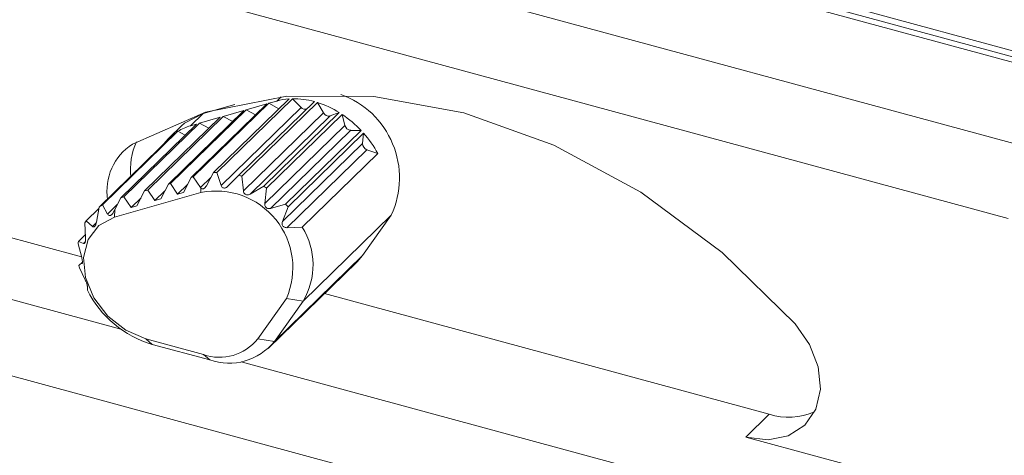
# Paper-space layout 'Sheet1' of a CAD drawing. Header units: millimetres. Extents: x 0 to 864, y 0 to 559.
# Tile 33 of 79: x 582 to 610, y 466 to 478. Entities that reach past the tile are written whole.
import ezdxf

# ---------------------------------------------------------------- set-up
doc = ezdxf.new("R2010")
doc.units = ezdxf.units.MM

psp = doc.layouts.new('Sheet1')

# ---------------------------------------------------------------- linework, layer by layer
at = {"color": 7, "linetype": 'Continuous', "lineweight": 15}
for p, q in [((572.976, 487.018), (620.65, 474.061)), ((573.101, 487.139), (620.774, 474.183)), ((579.43, 482.973), (610.524, 474.522)), ((609.64, 472.603), (578.914, 480.954)), ((605.362, 478.535), (620.774, 474.346)), ((588.996, 475.924), (589.119, 476.044)), ((588.714, 475.843), (586.581, 473.76)), ((588.773, 475.86), (586.639, 473.777)), ((587.815, 475.829), (586.921, 475.572)), ((589.344, 475.985), (587.21, 473.903)), ((589.439, 475.99), (587.305, 473.907)), ((590.059, 475.908), (587.925, 473.826)), ((590.146, 475.883), (588.013, 473.8)), ((588.714, 475.843), (588.131, 475.675)), ((588.996, 475.924), (588.773, 475.86)), ((588.773, 475.86), (589.059, 475.707)), ((589.439, 475.99), (589.686, 475.744)), ((590.146, 475.883), (590.318, 475.587)), ((587.489, 475.49), (585.355, 473.408)), ((588.072, 475.658), (585.939, 473.576)), ((588.131, 475.675), (585.997, 473.592)), ((586.565, 475.224), (586.921, 475.572)), ((589.686, 475.744), (587.426, 473.538)), ((588.072, 475.658), (587.489, 475.49)), ((587.489, 475.49), (587.755, 475.349)), ((590.318, 475.587), (588.058, 473.382)), ((588.131, 475.675), (588.397, 475.533)), ((590.505, 475.501), (588.245, 473.295)), ((590.762, 475.597), (588.628, 473.515)), ((590.843, 475.545), (588.709, 473.462)), ((590.505, 475.501), (590.762, 475.597)), ((590.843, 475.545), (590.919, 475.234)), ((586.73, 475.272), (584.596, 473.189)), ((586.817, 475.297), (584.684, 473.214)), ((587.401, 475.465), (585.267, 473.382)), ((586.31, 475.222), (585.955, 474.875)), ((586.73, 475.272), (586.565, 475.224)), ((587.401, 475.465), (586.817, 475.297)), ((586.817, 475.297), (587.084, 475.155)), ((590.919, 475.234), (588.659, 473.028)), ((586.118, 475.011), (583.984, 472.928)), ((584.075, 472.988), (586.209, 475.071)), ((586.209, 475.071), (586.413, 474.962)), ((591.083, 475.095), (588.823, 472.89)), ((591.382, 475.088), (589.248, 473.005)), ((591.449, 475.015), (589.315, 472.932)), ((591.083, 475.095), (591.382, 475.088)), ((591.449, 475.015), (591.421, 474.725)), ((591.421, 474.725), (589.161, 472.519)), ((591.543, 474.549), (589.283, 472.344)), ((591.85, 474.439), (589.716, 472.356)), ((591.543, 474.549), (591.85, 474.439)), ((587.011, 473.529), (587.21, 473.903)), ((587.305, 473.907), (587.426, 473.538)), ((587.615, 473.513), (587.925, 473.826)), ((568.767, 473.78), (584.598, 469.477)), ((585.723, 473.155), (585.939, 473.576)), ((585.939, 473.576), (585.997, 473.592)), ((585.997, 473.592), (586.2, 473.293)), ((586.482, 473.568), (586.2, 473.293)), ((586.365, 473.34), (586.581, 473.76)), ((586.581, 473.76), (586.639, 473.777)), ((586.639, 473.777), (586.842, 473.477)), ((587.137, 473.766), (586.842, 473.477)), ((588.013, 473.8), (588.058, 473.382)), ((586.853, 473.339), (584.422, 472.64)), ((585.051, 472.962), (585.267, 473.382)), ((585.267, 473.382), (585.355, 473.408)), ((585.355, 473.408), (585.558, 473.108)), ((585.84, 473.383), (585.558, 473.108)), ((586.2, 473.293), (586.365, 473.34)), ((586.842, 473.477), (586.855, 473.461)), ((586.855, 473.461), (586.853, 473.339)), ((588.245, 473.295), (588.628, 473.515)), ((588.709, 473.462), (588.659, 473.028)), ((584.075, 472.988), (584.223, 472.729)), ((584.497, 472.997), (584.223, 472.729)), ((584.426, 472.858), (584.596, 473.189)), ((584.596, 473.189), (584.684, 473.214)), ((584.684, 473.214), (584.886, 472.915)), ((585.168, 473.19), (584.886, 472.915)), ((585.558, 473.108), (585.723, 473.155)), ((588.823, 472.89), (589.248, 473.005)), ((583.486, 471.524), (578.914, 472.767)), ((583.977, 472.89), (583.615, 472.537)), ((583.906, 472.496), (583.984, 472.928)), ((584.381, 472.769), (584.426, 472.858)), ((584.422, 472.64), (584.426, 472.858)), ((584.886, 472.915), (585.051, 472.962)), ((589.315, 472.932), (589.161, 472.519)), ((589.739, 470.271), (592.228, 472.701)), ((591.418, 471.561), (592.228, 472.701)), ((583.603, 472.059), (583.584, 472.485)), ((583.615, 472.537), (583.794, 472.377)), ((583.903, 472.484), (583.794, 472.377)), ((583.599, 472.147), (583.401, 471.954)), ((589.283, 472.344), (589.716, 472.356)), ((608.129, 460.923), (567.73, 471.902)), ((583.492, 471.501), (583.392, 471.89)), ((583.401, 471.954), (583.547, 471.897)), ((583.593, 471.941), (583.547, 471.897)), ((583.512, 471.372), (583.414, 471.277)), ((588.768, 468.943), (591.258, 471.373)), ((588.929, 469.131), (591.418, 471.561)), ((583.583, 470.886), (583.428, 471.207)), ((583.652, 470.579), (583.652, 470.695)), ((590.344, 470.481), (602.895, 467.07)), ((588.459, 469.2), (589.269, 470.34)), ((589.739, 470.271), (588.929, 469.131)), ((589.739, 470.271), (589.269, 470.34)), ((585.306, 469.2), (586.927, 468.759)), ((585.306, 469.2), (585.484, 469.047)), ((588.929, 469.131), (588.459, 469.2)), ((587.105, 468.606), (585.484, 469.047)), ((586.927, 468.759), (587.105, 468.606)), ((587.991, 468.555), (608.733, 462.918)), ((602.237, 466.428), (602.895, 467.07)), ((609.64, 464.416), (602.237, 466.428))]:
    psp.add_line(p, q, dxfattribs=at)
at = {"color": 7, "linetype": 'Continuous', "lineweight": 15, "flags": 128}
for points in [[(603.629, 469.623), (601.57, 471.642), (599.275, 473.344), (596.817, 474.673), (594.277, 475.586), (591.737, 476.054), (589.279, 476.06), (586.984, 475.606), (584.925, 474.706)], [(586.921, 475.572), (586.39, 475.294), (586.31, 475.222)], [(584.422, 472.64), (583.976, 472.406), (583.672, 472.015), (583.541, 471.506), (583.598, 470.935), (583.836, 470.362), (584.23, 469.847), (584.738, 469.445), (585.306, 469.2)], [(591.258, 471.373), (591.265, 471.381), (591.418, 471.561)], [(603.629, 469.623), (604.037, 469.041), (604.281, 468.407), (604.34, 467.778), (604.208, 467.213), (603.897, 466.761), (603.435, 466.465), (602.865, 466.35), (602.237, 466.428)]]:
    psp.add_lwpolyline(points, dxfattribs=at)
at = {"color": 7, "linetype": 'Continuous', "lineweight": 15}
for centre, radius, start, end in [((589.954, 473.754), 2.507, 335.1585, 70.0372), ((589.463, 474.286), 1.703, 94.0186, 105.9145), ((589.472, 473.831), 2.158, 74.221, 90.8905), ((589.309, 473.272), 2.741, 58.0074, 72.2137), ((589.799, 475.839), 0.148, 220.1942, 287.7754), ((590.466, 475.662), 0.166, 206.7603, 283.4608), ((589.12, 472.965), 3.102, 43.1751, 56.2556), ((586.973, 473.791), 1.49, 105.9025, 120.8521), ((591.099, 475.28), 0.185, 194.2468, 265.1838), ((586.914, 473.892), 1.373, 125.4453, 143.1648), ((589.17, 473), 3.041, 28.2315, 41.4853), ((585.788, 473.379), 1.583, 123.041, 188.9996), ((586.652, 474.005), 1.784, 154.5093, 187.4465), ((591.602, 474.721), 0.182, 178.9406, 250.7762), ((587.345, 472.039), 1.869, 91.2316, 94.1502), ((587.269, 471.452), 2.463, 72.4207, 74.5409), ((587.28, 471.21), 2.171, 336.3774, 101.3479), ((587.06, 470.988), 2.974, 56.3178, 58.1879), ((584.797, 471.786), 1.402, 120.9827, 125.4531), ((586.962, 470.857), 3.137, 41.4091, 43.2139), ((584.825, 471.778), 1.428, 147.9088, 150.3177), ((588.025, 471.295), 1.997, 329.1539, 32.1046), ((585.153, 471.674), 1.774, 170.9248, 173.0092), ((585.706, 471.696), 2.33, 190.3594, 192.0973), ((586.337, 471.927), 3.004, 206.6688, 253.5163), ((587.383, 470.057), 1.376, 250.6463, 321.4635), ((587.648, 470.152), 1.638, 250.6463, 321.4635), ((603.44, 468.789), 1.803, 252.4101, 294.0438)]:
    psp.add_arc(centre, radius, start, end, dxfattribs=at)
for points, knots in [([(587.426, 473.538), (587.432, 473.523), (587.444, 473.498), (587.473, 473.472), (587.507, 473.462), (587.542, 473.466), (587.58, 473.482), (587.602, 473.502), (587.615, 473.513)], [0, 0, 0, 0, 0.204102, 0.363152, 0.523286, 0.66066, 0.80054, 1, 1, 1, 1]), ([(586.855, 473.461), (586.859, 473.457), (586.871, 473.447), (586.894, 473.438), (586.925, 473.441), (586.955, 473.457), (586.985, 473.486), (587.001, 473.513), (587.011, 473.529)], [0, 0, 0, 0, 0.095368, 0.270233, 0.446182, 0.599128, 0.757812, 1, 1, 1, 1]), ([(588.058, 473.382), (588.061, 473.365), (588.067, 473.335), (588.092, 473.299), (588.124, 473.277), (588.161, 473.27), (588.203, 473.274), (588.229, 473.287), (588.245, 473.295)], [0, 0, 0, 0, 0.204102, 0.363152, 0.523286, 0.66066, 0.80054, 1, 1, 1, 1]), ([(588.659, 473.028), (588.659, 473.011), (588.658, 472.979), (588.674, 472.936), (588.701, 472.905), (588.735, 472.888), (588.777, 472.881), (588.806, 472.886), (588.823, 472.89)], [0, 0, 0, 0, 0.204102, 0.363152, 0.523286, 0.66066, 0.80054, 1, 1, 1, 1]), ([(584.223, 472.729), (584.232, 472.718), (584.246, 472.698), (584.275, 472.686), (584.303, 472.688), (584.33, 472.703), (584.358, 472.729), (584.372, 472.754), (584.381, 472.769)], [0, 0, 0, 0, 0.223619, 0.388511, 0.528091, 0.667952, 0.803482, 1, 1, 1, 1]), ([(583.794, 472.377), (583.802, 472.372), (583.816, 472.363), (583.84, 472.367), (583.862, 472.385), (583.881, 472.413), (583.896, 472.45), (583.902, 472.479), (583.906, 472.496)], [0, 0, 0, 0, 0.20419, 0.363224, 0.523343, 0.660711, 0.800598, 1, 1, 1, 1]), ([(589.161, 472.519), (589.156, 472.502), (589.147, 472.471), (589.152, 472.425), (589.17, 472.388), (589.198, 472.363), (589.236, 472.346), (589.265, 472.345), (589.283, 472.344)], [0, 0, 0, 0, 0.204102, 0.363152, 0.523286, 0.66066, 0.80054, 1, 1, 1, 1]), ([(583.547, 471.897), (583.554, 471.896), (583.565, 471.895), (583.581, 471.91), (583.593, 471.936), (583.6, 471.971), (583.604, 472.012), (583.604, 472.041), (583.603, 472.059)], [0, 0, 0, 0, 0.20419, 0.363224, 0.523343, 0.660711, 0.800598, 1, 1, 1, 1]), ([(583.501, 471.319), (583.503, 471.321), (583.508, 471.326), (583.512, 471.348), (583.513, 471.38), (583.509, 471.417), (583.502, 471.458), (583.496, 471.486), (583.492, 471.501)], [0, 0, 0, 0, 0.151703, 0.321226, 0.491905, 0.638334, 0.787446, 1, 1, 1, 1]), ([(583.652, 470.695), (583.651, 470.701), (583.651, 470.712), (583.643, 470.742), (583.631, 470.776), (583.617, 470.812), (583.601, 470.85), (583.59, 470.873), (583.583, 470.886)], [0, 0, 0, 0, 0.20419, 0.363224, 0.523343, 0.660711, 0.800598, 1, 1, 1, 1])]:
    psp.add_open_spline(points, degree=3, knots=knots, dxfattribs=at)

doc.saveas('drawing.dxf')
